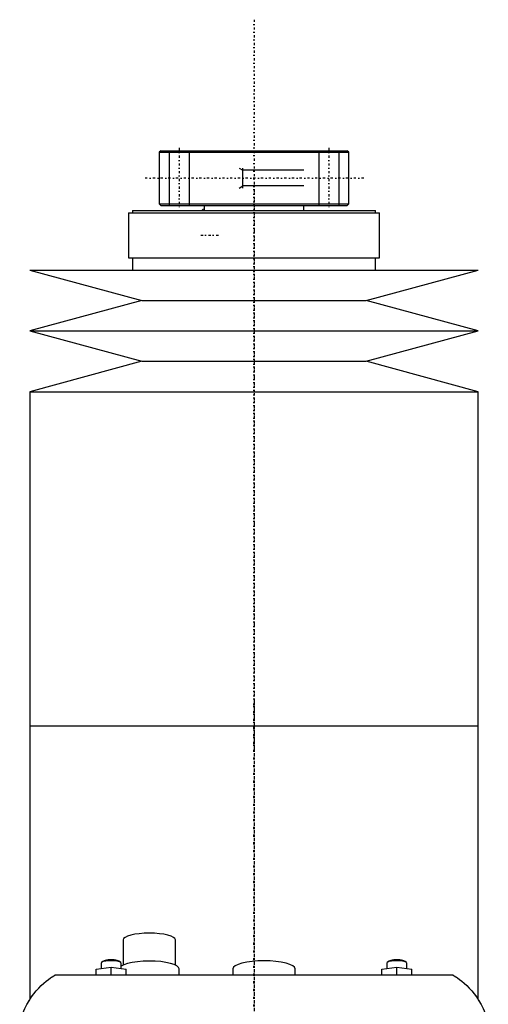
# Model space of a CAD drawing. Extents: x -90 to 90, y -1 to 818.
# Tile 5 of 5: x -47 to 47, y 621 to 818. Entities that reach past the tile are written whole.
import ezdxf

# ---------------------------------------------------------------- set-up
doc = ezdxf.new("R2010")
doc.units = 0
doc.linetypes.add('CENTER', pattern=[1.5, 0.45, -0.5, 0.05, -0.5])
for name, color, linetype in [('AM_0', 7, 'CONTINUOUS'), ('AM_10', 7, 'CONTINUOUS'), ('AM_7', 7, 'CENTER')]:
    doc.layers.add(name, color=color, linetype=linetype)

msp = doc.modelspace()

# ---------------------------------------------------------------- linework, layer by layer
at = {"layer": 'AM_0', "color": 7, "linetype": 'CONTINUOUS'}
for p, q in [((-18.7, 792), (-19, 791.7)), ((-19, 791.7), (-19, 781.3)), ((-19, 791.7), (19, 791.7)), ((-18.7, 792), (18.7, 792)), ((19, 791.7), (18.7, 792)), ((19, 781.3), (19, 791.7)), ((-19, 781.3), (-18.7, 781)), ((-19, 781.3), (19, 781.3)), ((-18.7, 781), (18.7, 781)), ((-10, 781), (-10, 780)), ((10, 780), (10, 781)), ((18.7, 781), (19, 781.3)), ((-25.15, 779.5), (-25.15, 770.5)), ((-25.15, 779.5), (25.15, 779.5)), ((-24.35, 780), (-24.35, 779.5)), ((-24.35, 780), (24.35, 780)), ((24.35, 779.5), (24.35, 780)), ((25.15, 770.5), (25.15, 779.5)), ((-25.15, 770.5), (25.15, 770.5)), ((-24.35, 770.5), (-24.35, 768)), ((24.35, 768), (24.35, 770.5)), ((-45, 768), (-22.5, 761.9)), ((-45, 768), (45, 768)), ((22.5, 761.9), (45, 768)), ((-22.5, 761.9), (-45, 755.8)), ((-22.5, 761.9), (22.5, 761.9)), ((45, 755.8), (22.5, 761.9)), ((-45, 755.8), (-22.5, 749.7)), ((-45, 755.8), (45, 755.8)), ((22.5, 749.7), (45, 755.8)), ((-22.5, 749.7), (-45, 743.6)), ((-22.5, 749.7), (22.5, 749.7)), ((45, 743.6), (22.5, 749.7)), ((-45, 743.6), (-45, 676.5)), ((-45, 743.6), (45, 743.6)), ((45, 676.5), (45, 743.6)), ((-45, 676.5), (-45, 621.52)), ((-45, 676.5), (45, 676.5)), ((-45, 676.5), (0, 676.5)), ((45, 621.52), (45, 676.5)), ((-26.25, 633.51), (-26.25, 628.46)), ((-15.75, 628.46), (-15.75, 633.51)), ((-30.58, 628.97), (-30.65, 628.83)), ((-30.65, 628.83), (-30.65, 627.77)), ((-30.34, 629.2), (-30.58, 628.97)), ((-26.72, 628.97), (-26.96, 629.2)), ((-26.65, 627.77), (-26.65, 628.83)), ((26.72, 628.97), (26.65, 628.83)), ((26.65, 628.83), (26.65, 627.77)), ((26.96, 629.2), (26.72, 628.97)), ((30.58, 628.97), (30.34, 629.2)), ((30.65, 627.77), (30.65, 628.83)), ((-31.65, 627.62), (-28.65, 628.06)), ((-31.65, 626.5), (-31.65, 627.62)), ((-28.65, 628.06), (-25.65, 627.62)), ((-28.65, 626.5), (-28.65, 628.06)), ((-25.65, 626.5), (-25.65, 627.62)), ((-15, 626.5), (-15, 627.71)), ((-4.25, 627.71), (-4.25, 626.5)), ((8.25, 626.5), (8.25, 627.71)), ((25.65, 627.62), (28.65, 628.06)), ((25.65, 626.5), (25.65, 627.62)), ((28.65, 628.06), (31.65, 627.62)), ((28.65, 626.5), (28.65, 628.06)), ((31.65, 626.5), (31.65, 627.62)), ((-39.86, 626.5), (39.86, 626.5))]:
    msp.add_line(p, q, dxfattribs=at)
for points in [[(-21, 634.86), (-22.02, 634.84), (-23.01, 634.76), (-23.92, 634.64), (-24.71, 634.47), (-25.37, 634.26), (-25.85, 634.03), (-26.15, 633.77), (-26.25, 633.51)], [(-15.75, 633.51), (-15.85, 633.77), (-16.15, 634.03), (-16.63, 634.26), (-17.29, 634.47), (-18.08, 634.64), (-18.99, 634.76), (-19.98, 634.84), (-21, 634.86)], [(-28.65, 629.35), (-29.02, 629.34), (-29.38, 629.32), (-29.71, 629.27), (-30, 629.22), (-30.25, 629.15), (-30.44, 629.06), (-30.58, 628.97)], [(-28.65, 629.53), (-28.97, 629.52), (-29.28, 629.5), (-29.58, 629.46), (-29.83, 629.41), (-30.05, 629.35), (-30.22, 629.28), (-30.34, 629.2)], [(-26.96, 629.2), (-27.08, 629.28), (-27.25, 629.35), (-27.47, 629.41), (-27.72, 629.46), (-28.02, 629.5), (-28.33, 629.52), (-28.65, 629.53)], [(-26.65, 628.83), (-26.69, 628.94), (-26.8, 629.03), (-26.99, 629.12), (-27.24, 629.2), (-27.54, 629.27), (-27.88, 629.31), (-28.26, 629.34), (-28.65, 629.35)], [(-21, 629.26), (-22.22, 629.23), (-23.39, 629.13), (-24.46, 628.98), (-25.39, 628.77), (-26.13, 628.52), (-26.65, 628.23)], [(-15, 627.71), (-15.12, 628.01), (-15.46, 628.3), (-16.01, 628.57), (-16.76, 628.81), (-17.67, 629), (-18.7, 629.15), (-19.83, 629.23), (-21, 629.26)], [(8.25, 627.71), (8.13, 628.02), (7.77, 628.33), (7.2, 628.61), (6.42, 628.85), (5.47, 629.05), (4.39, 629.2), (3.22, 629.29), (2, 629.33), (0.78, 629.29), (-0.39, 629.2), (-1.47, 629.05), (-2.42, 628.85), (-3.2, 628.61), (-3.77, 628.33), (-4.13, 628.02), (-4.25, 627.71)], [(28.65, 629.35), (28.28, 629.34), (27.92, 629.32), (27.59, 629.27), (27.3, 629.22), (27.05, 629.15), (26.86, 629.06), (26.72, 628.97)], [(28.65, 629.53), (28.33, 629.52), (28.02, 629.5), (27.72, 629.46), (27.47, 629.41), (27.25, 629.35), (27.08, 629.28), (26.96, 629.2)], [(30.34, 629.2), (30.22, 629.28), (30.05, 629.35), (29.83, 629.41), (29.58, 629.46), (29.28, 629.5), (28.97, 629.52), (28.65, 629.53)], [(30.65, 628.83), (30.61, 628.94), (30.5, 629.03), (30.31, 629.12), (30.06, 629.2), (29.76, 629.27), (29.42, 629.31), (29.04, 629.34), (28.65, 629.35)]]:
    msp.add_lwpolyline(points, dxfattribs=at)
for points in [[(-47, 616.5, 0), (-46.89, 616.99, 0), (-46.63, 617.95, 0), (-46.32, 618.86, 0), (-46.15, 619.29, 0), (-45.96, 619.72, 0), (-45.57, 620.54, 0), (-45.13, 621.3, 0), (-44.67, 622.02, 0), (-44.19, 622.69, 0), (-43.69, 623.3, 0), (-43.44, 623.59, 0), (-43.18, 623.86, 0), (-42.68, 624.37, 0), (-42.18, 624.83, 0), (-41.7, 625.23, 0), (-41.25, 625.58, 0), (-40.83, 625.88, 0), (-40.64, 626.01, 0), (-40.47, 626.12, 0), (-40.17, 626.31, 0), (-39.94, 626.45, 0), (-39.86, 626.5, 0)], [(39.86, 626.5, 0), (39.94, 626.45, 0), (40.17, 626.31, 0), (40.47, 626.12, 0), (40.64, 626.01, 0), (40.83, 625.88, 0), (41.25, 625.58, 0), (41.7, 625.23, 0), (42.18, 624.83, 0), (42.68, 624.37, 0), (43.18, 623.86, 0), (43.44, 623.59, 0), (43.69, 623.3, 0), (44.19, 622.69, 0), (44.67, 622.02, 0), (45.13, 621.3, 0), (45.57, 620.54, 0), (45.96, 619.72, 0), (46.15, 619.29, 0), (46.32, 618.86, 0), (46.63, 617.95, 0), (46.89, 616.99, 0), (47, 616.5, 0)], [(-45.3, 621.02, 0), (-45.26, 621.1, 0), (-45.16, 621.25, 0), (-45.07, 621.41, 0), (-45.02, 621.48, 0), (-44.98, 621.56, 0), (-44.89, 621.7, 0), (-44.79, 621.84, 0), (-44.7, 621.97, 0), (-44.62, 622.1, 0), (-44.53, 622.23, 0), (-44.49, 622.29, 0), (-44.44, 622.34, 0), (-44.36, 622.46, 0), (-44.28, 622.57, 0), (-44.2, 622.67, 0), (-44.12, 622.77, 0), (-44.05, 622.87, 0), (-44.01, 622.91, 0), (-43.98, 622.96, 0), (-43.91, 623.04, 0), (-43.84, 623.12, 0), (-43.81, 623.16, 0)], [(43.81, 623.16, 0), (43.84, 623.12, 0), (43.91, 623.04, 0), (43.98, 622.96, 0), (44.01, 622.91, 0), (44.05, 622.87, 0), (44.12, 622.77, 0), (44.2, 622.67, 0), (44.28, 622.57, 0), (44.36, 622.46, 0), (44.44, 622.34, 0), (44.49, 622.29, 0), (44.53, 622.23, 0), (44.62, 622.1, 0), (44.7, 621.97, 0), (44.79, 621.84, 0), (44.89, 621.7, 0), (44.98, 621.56, 0), (45.02, 621.48, 0), (45.07, 621.41, 0), (45.16, 621.25, 0), (45.26, 621.1, 0), (45.3, 621.02, 0)]]:
    msp.add_polyline3d(points, dxfattribs=at)
msp.add_arc((-10, 779.75), 0.5, 90, 150, dxfattribs=at)
at = {"layer": 'AM_10', "color": 7, "linetype": 'CONTINUOUS'}
for p, q in [((-17, 792), (-17, 781)), ((-13, 792), (-13, 781)), ((13, 792), (13, 781)), ((17, 792), (17, 781)), ((-3, 788.5), (-2.26, 788.07)), ((-2.26, 784.5), (-2.26, 788.5)), ((10, 788.07), (-2.26, 788.07)), ((-3, 784.5), (-2.26, 784.93)), ((10, 784.93), (-2.26, 784.93))]:
    msp.add_line(p, q, dxfattribs=at)
at = {"layer": 'AM_7', "color": 4, "linetype": 'CENTER'}
for p, q in [((0, 818.3), (0, 239.7)), ((-15, 792.55), (-15, 780.45)), ((15, 792.55), (15, 780.45)), ((22, 786.5), (-22, 786.5)), ((0, 785.17), (0, 671.33)), ((-10.68, 775), (-6.83, 775)), ((0, 681.67), (0, 567.83))]:
    msp.add_line(p, q, dxfattribs=at)

doc.saveas('drawing.dxf')
